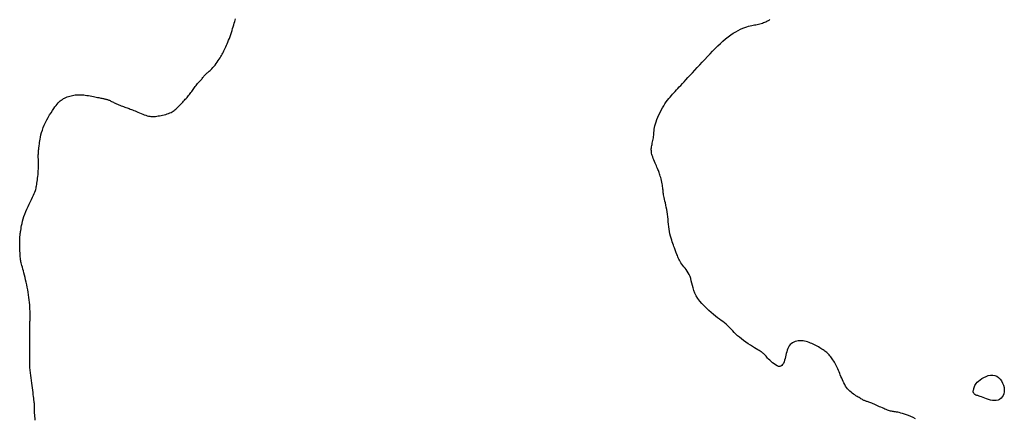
# Model space of a CAD drawing. Header units: millimetres. Extents: x 32690613 to 32693367, y 5343692 to 5344708.
# Tile 61 of 256: x 32692224 to 32692270, y 5343972 to 5343990. Entities that reach past the tile are written whole.
import ezdxf

# ---------------------------------------------------------------- set-up
doc = ezdxf.new("R2010")
doc.units = ezdxf.units.MM
doc.header["$LTSCALE"] = 20
doc.layers.add('02-DGM_HL_494.50', color=132, linetype='Continuous')
doc.layers.add('02-DGM_HL_495.00', color=142, linetype='Continuous')

msp = doc.modelspace()

# ---------------------------------------------------------------- linework, layer by layer
at = {"layer": '02-DGM_HL_494.50', "elevation": 494.5, "flags": 128}
msp.add_lwpolyline([(32692266.217, 5343971.591), (32692266.104, 5343971.647), (32692265.994, 5343971.696), (32692265.89, 5343971.74), (32692265.79, 5343971.778), (32692265.696, 5343971.811), (32692265.608, 5343971.839), (32692265.526, 5343971.862), (32692265.452, 5343971.881), (32692265.385, 5343971.896), (32692265.326, 5343971.908), (32692265.273, 5343971.917), (32692265.225, 5343971.924), (32692265.18, 5343971.93), (32692265.138, 5343971.936), (32692265.096, 5343971.944), (32692265.053, 5343971.953), (32692265.007, 5343971.965), (32692264.958, 5343971.981), (32692264.905, 5343972), (32692264.849, 5343972.021), (32692264.79, 5343972.045), (32692264.73, 5343972.071), (32692264.668, 5343972.098), (32692264.605, 5343972.127), (32692264.541, 5343972.155), (32692264.477, 5343972.184), (32692264.414, 5343972.212), (32692264.353, 5343972.24), (32692264.293, 5343972.267), (32692264.235, 5343972.292), (32692264.181, 5343972.315), (32692264.13, 5343972.336), (32692264.083, 5343972.354), (32692264.041, 5343972.37), (32692264.002, 5343972.383), (32692263.967, 5343972.395), (32692263.935, 5343972.406), (32692263.904, 5343972.416), (32692263.874, 5343972.427), (32692263.843, 5343972.439), (32692263.812, 5343972.452), (32692263.779, 5343972.468), (32692263.745, 5343972.485), (32692263.708, 5343972.505), (32692263.669, 5343972.528), (32692263.628, 5343972.552), (32692263.584, 5343972.578), (32692263.538, 5343972.606), (32692263.488, 5343972.637), (32692263.435, 5343972.669), (32692263.38, 5343972.704), (32692263.324, 5343972.742), (32692263.267, 5343972.782), (32692263.21, 5343972.827), (32692263.154, 5343972.876), (32692263.1, 5343972.929), (32692263.049, 5343972.987), (32692263.001, 5343973.05), (32692262.957, 5343973.117), (32692262.916, 5343973.189), (32692262.878, 5343973.262), (32692262.841, 5343973.338), (32692262.807, 5343973.414), (32692262.774, 5343973.491), (32692262.742, 5343973.566), (32692262.711, 5343973.64), (32692262.681, 5343973.712), (32692262.651, 5343973.782), (32692262.621, 5343973.85), (32692262.591, 5343973.917), (32692262.561, 5343973.982), (32692262.53, 5343974.045), (32692262.499, 5343974.107), (32692262.468, 5343974.168), (32692262.435, 5343974.227), (32692262.402, 5343974.284), (32692262.368, 5343974.339), (32692262.334, 5343974.391), (32692262.299, 5343974.441), (32692262.263, 5343974.489), (32692262.228, 5343974.533), (32692262.192, 5343974.574), (32692262.155, 5343974.612), (32692262.118, 5343974.648), (32692262.079, 5343974.683), (32692262.039, 5343974.716), (32692261.997, 5343974.748), (32692261.953, 5343974.779), (32692261.906, 5343974.811), (32692261.857, 5343974.843), (32692261.805, 5343974.875), (32692261.75, 5343974.908), (32692261.694, 5343974.94), (32692261.636, 5343974.973), (32692261.575, 5343975.005), (32692261.514, 5343975.036), (32692261.451, 5343975.067), (32692261.386, 5343975.097), (32692261.321, 5343975.126), (32692261.254, 5343975.152), (32692261.186, 5343975.176), (32692261.117, 5343975.196), (32692261.046, 5343975.212), (32692260.975, 5343975.224), (32692260.902, 5343975.23), (32692260.828, 5343975.23), (32692260.754, 5343975.224), (32692260.68, 5343975.212), (32692260.609, 5343975.193), (32692260.542, 5343975.167), (32692260.479, 5343975.135), (32692260.421, 5343975.095), (32692260.371, 5343975.049), (32692260.328, 5343974.995), (32692260.292, 5343974.934), (32692260.262, 5343974.868), (32692260.236, 5343974.797), (32692260.214, 5343974.721), (32692260.194, 5343974.643), (32692260.175, 5343974.563), (32692260.156, 5343974.481), (32692260.135, 5343974.399), (32692260.113, 5343974.319), (32692260.088, 5343974.244), (32692260.059, 5343974.176), (32692260.025, 5343974.118), (32692259.987, 5343974.073), (32692259.942, 5343974.043), (32692259.89, 5343974.031), (32692259.831, 5343974.038), (32692259.766, 5343974.063), (32692259.698, 5343974.101), (32692259.628, 5343974.15), (32692259.558, 5343974.205), (32692259.491, 5343974.264), (32692259.428, 5343974.322), (32692259.372, 5343974.377), (32692259.324, 5343974.426), (32692259.284, 5343974.469), (32692259.25, 5343974.506), (32692259.22, 5343974.538), (32692259.195, 5343974.567), (32692259.172, 5343974.592), (32692259.15, 5343974.614), (32692259.129, 5343974.635), (32692259.106, 5343974.654), (32692259.082, 5343974.674), (32692259.053, 5343974.695), (32692259.019, 5343974.718), (32692258.977, 5343974.745), (32692258.928, 5343974.776), (32692258.869, 5343974.812), (32692258.798, 5343974.855), (32692258.715, 5343974.906), (32692258.622, 5343974.964), (32692258.522, 5343975.027), (32692258.417, 5343975.095), (32692258.311, 5343975.166), (32692258.206, 5343975.24), (32692258.104, 5343975.316), (32692258.01, 5343975.392), (32692257.924, 5343975.467), (32692257.845, 5343975.541), (32692257.773, 5343975.614), (32692257.706, 5343975.686), (32692257.642, 5343975.755), (32692257.58, 5343975.822), (32692257.518, 5343975.887), (32692257.454, 5343975.948), (32692257.388, 5343976.007), (32692257.318, 5343976.064), (32692257.244, 5343976.121), (32692257.166, 5343976.179), (32692257.083, 5343976.24), (32692256.994, 5343976.306), (32692256.901, 5343976.377), (32692256.8, 5343976.456), (32692256.694, 5343976.544), (32692256.584, 5343976.64), (32692256.473, 5343976.743), (32692256.364, 5343976.852), (32692256.259, 5343976.966), (32692256.161, 5343977.084), (32692256.074, 5343977.204), (32692255.999, 5343977.326), (32692255.939, 5343977.448), (32692255.892, 5343977.571), (32692255.854, 5343977.691), (32692255.824, 5343977.809), (32692255.798, 5343977.923), (32692255.772, 5343978.032), (32692255.745, 5343978.136), (32692255.714, 5343978.232), (32692255.675, 5343978.321), (32692255.631, 5343978.402), (32692255.582, 5343978.478), (32692255.531, 5343978.548), (32692255.478, 5343978.615), (32692255.426, 5343978.678), (32692255.376, 5343978.74), (32692255.33, 5343978.801), (32692255.288, 5343978.862), (32692255.252, 5343978.922), (32692255.219, 5343978.982), (32692255.19, 5343979.04), (32692255.165, 5343979.097), (32692255.142, 5343979.151), (32692255.122, 5343979.203), (32692255.104, 5343979.251), (32692255.087, 5343979.295), (32692255.071, 5343979.337), (32692255.056, 5343979.379), (32692255.04, 5343979.42), (32692255.024, 5343979.464), (32692255.006, 5343979.511), (32692254.986, 5343979.562), (32692254.964, 5343979.62), (32692254.94, 5343979.686), (32692254.913, 5343979.759), (32692254.885, 5343979.838), (32692254.857, 5343979.924), (32692254.829, 5343980.016), (32692254.802, 5343980.113), (32692254.778, 5343980.215), (32692254.756, 5343980.321), (32692254.738, 5343980.432), (32692254.723, 5343980.546), (32692254.71, 5343980.661), (32692254.698, 5343980.779), (32692254.686, 5343980.896), (32692254.674, 5343981.013), (32692254.661, 5343981.129), (32692254.645, 5343981.243), (32692254.627, 5343981.353), (32692254.607, 5343981.459), (32692254.585, 5343981.56), (32692254.563, 5343981.656), (32692254.542, 5343981.746), (32692254.521, 5343981.829), (32692254.504, 5343981.904), (32692254.489, 5343981.97), (32692254.478, 5343982.028), (32692254.47, 5343982.079), (32692254.465, 5343982.125), (32692254.461, 5343982.168), (32692254.457, 5343982.21), (32692254.454, 5343982.254), (32692254.449, 5343982.301), (32692254.443, 5343982.355), (32692254.434, 5343982.415), (32692254.423, 5343982.482), (32692254.41, 5343982.553), (32692254.395, 5343982.626), (32692254.379, 5343982.7), (32692254.363, 5343982.773), (32692254.346, 5343982.843), (32692254.328, 5343982.908), (32692254.312, 5343982.966), (32692254.295, 5343983.02), (32692254.277, 5343983.07), (32692254.259, 5343983.118), (32692254.24, 5343983.166), (32692254.219, 5343983.215), (32692254.196, 5343983.267), (32692254.172, 5343983.323), (32692254.144, 5343983.384), (32692254.115, 5343983.45), (32692254.085, 5343983.518), (32692254.056, 5343983.589), (32692254.027, 5343983.66), (32692253.999, 5343983.73), (32692253.975, 5343983.798), (32692253.954, 5343983.862), (32692253.937, 5343983.921), (32692253.924, 5343983.977), (32692253.915, 5343984.029), (32692253.91, 5343984.079), (32692253.908, 5343984.128), (32692253.909, 5343984.177), (32692253.914, 5343984.226), (32692253.921, 5343984.278), (32692253.93, 5343984.331), (32692253.942, 5343984.388), (32692253.954, 5343984.446), (32692253.967, 5343984.505), (32692253.98, 5343984.566), (32692253.993, 5343984.628), (32692254.004, 5343984.691), (32692254.013, 5343984.754), (32692254.02, 5343984.817), (32692254.026, 5343984.881), (32692254.031, 5343984.947), (32692254.038, 5343985.016), (32692254.047, 5343985.088), (32692254.06, 5343985.166), (32692254.077, 5343985.25), (32692254.101, 5343985.341), (32692254.133, 5343985.44), (32692254.17, 5343985.545), (32692254.214, 5343985.653), (32692254.262, 5343985.764), (32692254.314, 5343985.876), (32692254.37, 5343985.985), (32692254.427, 5343986.09), (32692254.485, 5343986.19), (32692254.544, 5343986.283), (32692254.603, 5343986.368), (32692254.663, 5343986.448), (32692254.723, 5343986.523), (32692254.782, 5343986.593), (32692254.842, 5343986.661), (32692254.902, 5343986.727), (32692254.962, 5343986.793), (32692255.022, 5343986.858), (32692255.083, 5343986.924), (32692255.146, 5343986.992), (32692255.212, 5343987.063), (32692255.282, 5343987.138), (32692255.356, 5343987.218), (32692255.436, 5343987.305), (32692255.522, 5343987.398), (32692255.616, 5343987.499), (32692255.716, 5343987.608), (32692255.822, 5343987.722), (32692255.932, 5343987.842), (32692256.047, 5343987.965), (32692256.164, 5343988.092), (32692256.283, 5343988.22), (32692256.402, 5343988.35), (32692256.522, 5343988.48), (32692256.643, 5343988.608), (32692256.763, 5343988.735), (32692256.883, 5343988.859), (32692257.003, 5343988.979), (32692257.124, 5343989.094), (32692257.245, 5343989.203), (32692257.366, 5343989.305), (32692257.487, 5343989.4), (32692257.608, 5343989.486), (32692257.727, 5343989.565), (32692257.843, 5343989.636), (32692257.956, 5343989.699), (32692258.064, 5343989.754), (32692258.166, 5343989.801), (32692258.262, 5343989.84), (32692258.351, 5343989.871), (32692258.433, 5343989.896), (32692258.51, 5343989.915), (32692258.582, 5343989.929), (32692258.65, 5343989.941), (32692258.715, 5343989.952), (32692258.779, 5343989.962), (32692258.841, 5343989.974), (32692258.903, 5343989.988), (32692258.964, 5343990.005), (32692259.024, 5343990.023), (32692259.082, 5343990.042), (32692259.138, 5343990.062), (32692259.191, 5343990.083), (32692259.24, 5343990.104), (32692259.285, 5343990.125), (32692259.326, 5343990.145), (32692259.363, 5343990.165), (32692259.397, 5343990.184), (32692259.428, 5343990.204)], dxfattribs=at)
msp.add_lwpolyline([(32692270.348, 5343972.949), (32692270.344, 5343972.852), (32692270.325, 5343972.763), (32692270.293, 5343972.681), (32692270.249, 5343972.609), (32692270.194, 5343972.548), (32692270.129, 5343972.499), (32692270.055, 5343972.464), (32692269.974, 5343972.444), (32692269.887, 5343972.439), (32692269.796, 5343972.448), (32692269.703, 5343972.467), (32692269.61, 5343972.494), (32692269.52, 5343972.525), (32692269.435, 5343972.559), (32692269.357, 5343972.59), (32692269.288, 5343972.618), (32692269.23, 5343972.639), (32692269.182, 5343972.655), (32692269.143, 5343972.666), (32692269.11, 5343972.673), (32692269.084, 5343972.679), (32692269.061, 5343972.684), (32692269.042, 5343972.689), (32692269.023, 5343972.696), (32692269.005, 5343972.705), (32692268.987, 5343972.718), (32692268.97, 5343972.732), (32692268.954, 5343972.747), (32692268.939, 5343972.764), (32692268.926, 5343972.781), (32692268.915, 5343972.798), (32692268.907, 5343972.815), (32692268.901, 5343972.831), (32692268.898, 5343972.847), (32692268.898, 5343972.863), (32692268.9, 5343972.881), (32692268.903, 5343972.9), (32692268.908, 5343972.922), (32692268.914, 5343972.948), (32692268.922, 5343972.977), (32692268.93, 5343973.011), (32692268.941, 5343973.049), (32692268.955, 5343973.092), (32692268.976, 5343973.138), (32692269.004, 5343973.187), (32692269.04, 5343973.24), (32692269.088, 5343973.295), (32692269.148, 5343973.353), (32692269.221, 5343973.412), (32692269.305, 5343973.47), (32692269.398, 5343973.524), (32692269.498, 5343973.571), (32692269.601, 5343973.606), (32692269.705, 5343973.628), (32692269.807, 5343973.632), (32692269.905, 5343973.616), (32692269.996, 5343973.577), (32692270.079, 5343973.518), (32692270.153, 5343973.443), (32692270.217, 5343973.355), (32692270.27, 5343973.258), (32692270.31, 5343973.156), (32692270.336, 5343973.051)], close=True, dxfattribs=at)
at = {"layer": '02-DGM_HL_495.00', "elevation": 495, "flags": 128}
msp.add_lwpolyline([(32692225.22, 5343971.53), (32692225.211, 5343971.621), (32692225.202, 5343971.705), (32692225.195, 5343971.782), (32692225.189, 5343971.85), (32692225.184, 5343971.907), (32692225.181, 5343971.955), (32692225.179, 5343971.994), (32692225.178, 5343972.028), (32692225.177, 5343972.056), (32692225.178, 5343972.08), (32692225.178, 5343972.102), (32692225.179, 5343972.123), (32692225.18, 5343972.145), (32692225.181, 5343972.168), (32692225.181, 5343972.194), (32692225.181, 5343972.223), (32692225.179, 5343972.258), (32692225.176, 5343972.3), (32692225.172, 5343972.349), (32692225.167, 5343972.406), (32692225.159, 5343972.473), (32692225.15, 5343972.549), (32692225.139, 5343972.634), (32692225.127, 5343972.725), (32692225.114, 5343972.823), (32692225.1, 5343972.926), (32692225.085, 5343973.034), (32692225.069, 5343973.145), (32692225.053, 5343973.26), (32692225.037, 5343973.377), (32692225.022, 5343973.496), (32692225.007, 5343973.617), (32692224.994, 5343973.739), (32692224.982, 5343973.863), (32692224.973, 5343973.987), (32692224.966, 5343974.112), (32692224.962, 5343974.237), (32692224.961, 5343974.362), (32692224.961, 5343974.486), (32692224.962, 5343974.61), (32692224.965, 5343974.734), (32692224.968, 5343974.856), (32692224.97, 5343974.977), (32692224.972, 5343975.098), (32692224.972, 5343975.216), (32692224.971, 5343975.332), (32692224.97, 5343975.443), (32692224.968, 5343975.549), (32692224.965, 5343975.647), (32692224.963, 5343975.737), (32692224.961, 5343975.817), (32692224.959, 5343975.886), (32692224.959, 5343975.942), (32692224.959, 5343975.987), (32692224.959, 5343976.023), (32692224.96, 5343976.052), (32692224.962, 5343976.074), (32692224.964, 5343976.092), (32692224.966, 5343976.107), (32692224.969, 5343976.122), (32692224.972, 5343976.137), (32692224.974, 5343976.155), (32692224.977, 5343976.176), (32692224.979, 5343976.201), (32692224.981, 5343976.233), (32692224.983, 5343976.272), (32692224.984, 5343976.319), (32692224.984, 5343976.376), (32692224.983, 5343976.444), (32692224.981, 5343976.522), (32692224.977, 5343976.609), (32692224.972, 5343976.703), (32692224.966, 5343976.804), (32692224.958, 5343976.911), (32692224.948, 5343977.022), (32692224.935, 5343977.137), (32692224.921, 5343977.253), (32692224.904, 5343977.371), (32692224.885, 5343977.49), (32692224.865, 5343977.609), (32692224.843, 5343977.728), (32692224.82, 5343977.845), (32692224.795, 5343977.961), (32692224.77, 5343978.074), (32692224.744, 5343978.184), (32692224.718, 5343978.29), (32692224.691, 5343978.391), (32692224.666, 5343978.487), (32692224.642, 5343978.576), (32692224.619, 5343978.659), (32692224.598, 5343978.734), (32692224.581, 5343978.8), (32692224.566, 5343978.858), (32692224.554, 5343978.909), (32692224.544, 5343978.955), (32692224.536, 5343978.998), (32692224.53, 5343979.042), (32692224.525, 5343979.087), (32692224.521, 5343979.138), (32692224.517, 5343979.194), (32692224.513, 5343979.26), (32692224.51, 5343979.332), (32692224.506, 5343979.408), (32692224.503, 5343979.487), (32692224.5, 5343979.566), (32692224.497, 5343979.643), (32692224.495, 5343979.716), (32692224.494, 5343979.783), (32692224.493, 5343979.841), (32692224.493, 5343979.892), (32692224.494, 5343979.936), (32692224.495, 5343979.974), (32692224.496, 5343980.007), (32692224.498, 5343980.037), (32692224.5, 5343980.064), (32692224.502, 5343980.089), (32692224.505, 5343980.113), (32692224.508, 5343980.138), (32692224.512, 5343980.165), (32692224.516, 5343980.195), (32692224.522, 5343980.23), (32692224.528, 5343980.271), (32692224.536, 5343980.32), (32692224.545, 5343980.378), (32692224.556, 5343980.446), (32692224.569, 5343980.523), (32692224.585, 5343980.61), (32692224.605, 5343980.703), (32692224.629, 5343980.804), (32692224.658, 5343980.91), (32692224.692, 5343981.021), (32692224.732, 5343981.136), (32692224.779, 5343981.253), (32692224.83, 5343981.372), (32692224.884, 5343981.49), (32692224.94, 5343981.606), (32692224.995, 5343981.718), (32692225.047, 5343981.824), (32692225.095, 5343981.923), (32692225.137, 5343982.013), (32692225.172, 5343982.093), (32692225.199, 5343982.164), (32692225.222, 5343982.229), (32692225.239, 5343982.288), (32692225.253, 5343982.345), (32692225.264, 5343982.401), (32692225.274, 5343982.459), (32692225.284, 5343982.52), (32692225.295, 5343982.585), (32692225.305, 5343982.655), (32692225.316, 5343982.73), (32692225.327, 5343982.809), (32692225.337, 5343982.891), (32692225.346, 5343982.977), (32692225.354, 5343983.065), (32692225.359, 5343983.156), (32692225.363, 5343983.249), (32692225.365, 5343983.342), (32692225.366, 5343983.435), (32692225.365, 5343983.525), (32692225.364, 5343983.611), (32692225.363, 5343983.693), (32692225.361, 5343983.768), (32692225.361, 5343983.835), (32692225.361, 5343983.893), (32692225.362, 5343983.942), (32692225.363, 5343983.985), (32692225.365, 5343984.021), (32692225.367, 5343984.052), (32692225.37, 5343984.08), (32692225.373, 5343984.104), (32692225.375, 5343984.126), (32692225.378, 5343984.147), (32692225.381, 5343984.169), (32692225.384, 5343984.193), (32692225.388, 5343984.221), (32692225.392, 5343984.254), (32692225.397, 5343984.294), (32692225.403, 5343984.341), (32692225.41, 5343984.399), (32692225.419, 5343984.467), (32692225.43, 5343984.546), (32692225.444, 5343984.633), (32692225.462, 5343984.729), (32692225.485, 5343984.831), (32692225.513, 5343984.939), (32692225.548, 5343985.052), (32692225.59, 5343985.168), (32692225.64, 5343985.287), (32692225.697, 5343985.407), (32692225.758, 5343985.526), (32692225.822, 5343985.643), (32692225.888, 5343985.756), (32692225.954, 5343985.863), (32692226.019, 5343985.963), (32692226.08, 5343986.053), (32692226.137, 5343986.134), (32692226.19, 5343986.205), (32692226.24, 5343986.267), (32692226.289, 5343986.322), (32692226.336, 5343986.37), (32692226.383, 5343986.413), (32692226.431, 5343986.451), (32692226.48, 5343986.486), (32692226.532, 5343986.518), (32692226.587, 5343986.547), (32692226.643, 5343986.574), (32692226.702, 5343986.599), (32692226.761, 5343986.621), (32692226.822, 5343986.64), (32692226.884, 5343986.657), (32692226.946, 5343986.671), (32692227.008, 5343986.682), (32692227.07, 5343986.691), (32692227.134, 5343986.698), (32692227.198, 5343986.702), (32692227.264, 5343986.703), (32692227.331, 5343986.702), (32692227.401, 5343986.698), (32692227.473, 5343986.691), (32692227.547, 5343986.683), (32692227.624, 5343986.672), (32692227.7, 5343986.66), (32692227.777, 5343986.646), (32692227.852, 5343986.632), (32692227.925, 5343986.617), (32692227.995, 5343986.603), (32692228.061, 5343986.589), (32692228.121, 5343986.577), (32692228.177, 5343986.565), (32692228.228, 5343986.554), (32692228.275, 5343986.545), (32692228.319, 5343986.535), (32692228.359, 5343986.527), (32692228.396, 5343986.519), (32692228.431, 5343986.512), (32692228.463, 5343986.505), (32692228.494, 5343986.498), (32692228.524, 5343986.491), (32692228.553, 5343986.484), (32692228.582, 5343986.475), (32692228.612, 5343986.466), (32692228.641, 5343986.454), (32692228.673, 5343986.441), (32692228.705, 5343986.425), (32692228.74, 5343986.408), (32692228.776, 5343986.389), (32692228.815, 5343986.368), (32692228.856, 5343986.347), (32692228.9, 5343986.324), (32692228.946, 5343986.301), (32692228.996, 5343986.278), (32692229.048, 5343986.255), (32692229.103, 5343986.233), (32692229.159, 5343986.21), (32692229.217, 5343986.188), (32692229.274, 5343986.167), (32692229.332, 5343986.146), (32692229.388, 5343986.126), (32692229.442, 5343986.107), (32692229.493, 5343986.088), (32692229.543, 5343986.07), (32692229.593, 5343986.052), (32692229.643, 5343986.034), (32692229.694, 5343986.015), (32692229.747, 5343985.994), (32692229.804, 5343985.971), (32692229.865, 5343985.945), (32692229.931, 5343985.917), (32692230.001, 5343985.887), (32692230.074, 5343985.857), (32692230.148, 5343985.826), (32692230.222, 5343985.796), (32692230.294, 5343985.768), (32692230.364, 5343985.744), (32692230.43, 5343985.723), (32692230.49, 5343985.707), (32692230.547, 5343985.696), (32692230.601, 5343985.688), (32692230.654, 5343985.685), (32692230.706, 5343985.685), (32692230.759, 5343985.688), (32692230.815, 5343985.693), (32692230.875, 5343985.701), (32692230.94, 5343985.71), (32692231.008, 5343985.721), (32692231.079, 5343985.733), (32692231.151, 5343985.748), (32692231.224, 5343985.764), (32692231.294, 5343985.783), (32692231.362, 5343985.803), (32692231.426, 5343985.825), (32692231.486, 5343985.85), (32692231.54, 5343985.876), (32692231.59, 5343985.904), (32692231.638, 5343985.934), (32692231.682, 5343985.966), (32692231.725, 5343985.999), (32692231.766, 5343986.034), (32692231.806, 5343986.07), (32692231.846, 5343986.109), (32692231.886, 5343986.148), (32692231.927, 5343986.188), (32692231.967, 5343986.23), (32692232.007, 5343986.272), (32692232.047, 5343986.314), (32692232.087, 5343986.357), (32692232.127, 5343986.401), (32692232.167, 5343986.444), (32692232.207, 5343986.487), (32692232.246, 5343986.531), (32692232.285, 5343986.575), (32692232.324, 5343986.62), (32692232.362, 5343986.665), (32692232.399, 5343986.711), (32692232.435, 5343986.757), (32692232.47, 5343986.805), (32692232.505, 5343986.853), (32692232.538, 5343986.902), (32692232.572, 5343986.95), (32692232.605, 5343986.998), (32692232.638, 5343987.045), (32692232.671, 5343987.091), (32692232.705, 5343987.135), (32692232.739, 5343987.177), (32692232.774, 5343987.217), (32692232.809, 5343987.256), (32692232.843, 5343987.293), (32692232.877, 5343987.329), (32692232.909, 5343987.364), (32692232.941, 5343987.398), (32692232.971, 5343987.432), (32692232.999, 5343987.465), (32692233.025, 5343987.498), (32692233.051, 5343987.53), (32692233.075, 5343987.561), (32692233.099, 5343987.591), (32692233.123, 5343987.619), (32692233.148, 5343987.646), (32692233.173, 5343987.672), (32692233.2, 5343987.695), (32692233.228, 5343987.718), (32692233.257, 5343987.742), (32692233.289, 5343987.767), (32692233.324, 5343987.796), (32692233.36, 5343987.829), (32692233.4, 5343987.867), (32692233.444, 5343987.912), (32692233.49, 5343987.964), (32692233.54, 5343988.023), (32692233.59, 5343988.086), (32692233.641, 5343988.153), (32692233.691, 5343988.221), (32692233.74, 5343988.29), (32692233.785, 5343988.356), (32692233.827, 5343988.42), (32692233.864, 5343988.479), (32692233.897, 5343988.535), (32692233.926, 5343988.589), (32692233.954, 5343988.641), (32692233.98, 5343988.694), (32692234.006, 5343988.749), (32692234.032, 5343988.806), (32692234.06, 5343988.867), (32692234.09, 5343988.933), (32692234.121, 5343989.004), (32692234.154, 5343989.08), (32692234.188, 5343989.159), (32692234.223, 5343989.242), (32692234.257, 5343989.328), (32692234.29, 5343989.417), (32692234.322, 5343989.507), (32692234.352, 5343989.599), (32692234.381, 5343989.692), (32692234.408, 5343989.784), (32692234.434, 5343989.873), (32692234.459, 5343989.959), (32692234.483, 5343990.04), (32692234.506, 5343990.115), (32692234.529, 5343990.183), (32692234.551, 5343990.242)], dxfattribs=at)

doc.saveas('drawing.dxf')
